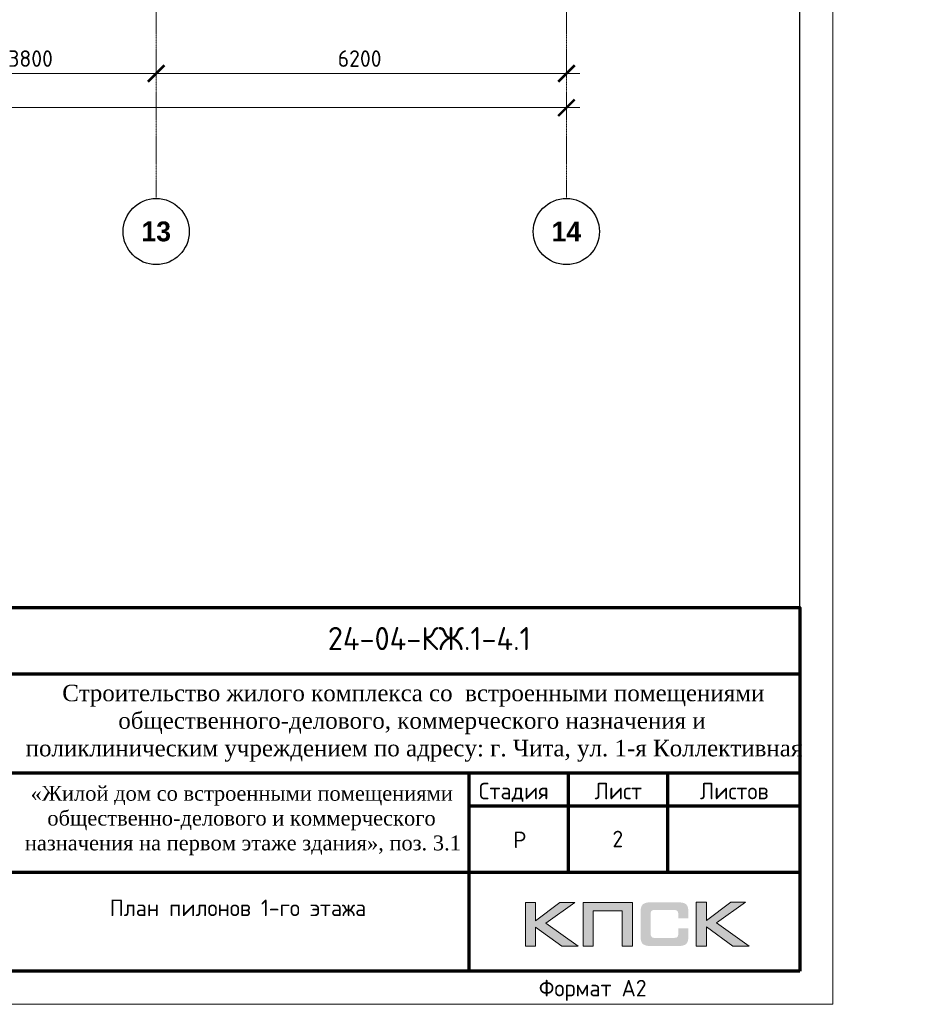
# Model space of a CAD drawing. Header units: millimetres. Extents: x 369815 to 1481759, y -423071 to -27917.
# Tile 126 of 256: x 481092 to 494478, y -140203 to -125312. Entities that reach past the tile are written whole.
import ezdxf
from ezdxf.enums import TextEntityAlignment as Align

# ---------------------------------------------------------------- set-up
doc = ezdxf.new("R2010")
doc.units = ezdxf.units.MM
doc.linetypes.add('______5', pattern=[1100, 800, -100, 100, -100])
doc.linetypes.add('осевая', pattern=[50.8, 31.75, -6.35, 6.35, -6.35])
for name, color, linetype, lineweight in [('Выноски', 20, 'Continuous', 20), ('Каркасы ригель', 3, 'Continuous', 0), ('Оси', 40, '______5', 18), ('размер', 1, 'Continuous', 25), ('РАЗМЕРЫ', 1, 'Continuous', 9), ('Рамка', 7, 'Continuous', 70), ('Текст', 7, 'Continuous', 25), ('ТОНКИЕ', 7, 'Continuous', 9)]:
    doc.layers.add(name, color=color, linetype=linetype, lineweight=lineweight)
doc.layers.add('Рамка печать', color=7, linetype='Continuous')
doc.layers.add('ТОЛСТЫЕ_ОСНОВНЫЕ', color=6, linetype='Continuous')
doc.styles.add('Century Gothic', font='GOTHIC.TTF')
doc.styles.add('GOST-2.304_Type-B', font='GOST_Common.ttf')
doc.styles.add('style1', font='GOST_Common.ttf', dxfattribs={"height": 500})
doc.styles.add('ГОСТ', font='GOST_Common.ttf')
doc.dimstyles.new('СПДС', dxfattribs={"dimscale": 100, "dimtxt": 2.5, "dimasz": 2.5, "dimexe": 1.25, "dimexo": 0, "dimtad": 1, "dimdec": 0, "dimtxsty": 'GOST-2.304_Type-B', "dimblk": 'ARCHTICK', "dimcen": 2.5, "dimdle": 2, "dimadec": 0, "dimazin": 2, "dimtfac": 0.75, "dimtdec": 0, "dimtmove": 1, "dimatfit": 3, "dimfxl": 1, "dimtolj": 1, "dimarcsym": 1})

# ---------------------------------------------------------------- blocks, each defined once
blk = doc.blocks.new('_ArchTick')
at = {"color": 0, "linetype": 'ByBlock', "const_width": 0.15}
blk.add_lwpolyline([(-0.5, -0.5), (0.5, 0.5)], dxfattribs=at)
blk = doc.blocks.new('*D2369')
at = {"color": 0, "lineweight": -2, "transparency": 16777216}
for p, q in [((983646, -19381), (983646, -19256)), ((1030446, -19495), (1030446, -19256)), ((983446, -19381), (1030646, -19381))]:
    blk.add_line(p, q, dxfattribs=at)
at = {"layer": 'DEFPOINTS', "color": 0, "transparency": 16777216}
for p in [(983646, -19381), (1030446, -19381), (1030446, -19495)]:
    blk.add_point(p, dxfattribs=at)
at = {"color": 0, "lineweight": -2, "transparency": 16777216, "xscale": 250, "yscale": 250, "zscale": 250, "rotation": 180}
blk.add_blockref('_ArchTick', (983646, -19381), dxfattribs=at)
at = {"color": 0, "lineweight": -2, "transparency": 16777216, "xscale": 250, "yscale": 250, "zscale": 250}
blk.add_blockref('_ArchTick', (1030446, -19381), dxfattribs=at)
at = {"color": 0, "transparency": 16777216, "insert": (1001863, -19270), "char_height": 250, "width": 104166.67, "attachment_point": 5, "style": 'GOST-2.304_Type-B'}
blk.add_mtext('\\A1;46800', dxfattribs=at)
blk = doc.blocks.new('NSY101')
at = {"color": 0, "linetype": 'ByBlock', "lineweight": -2}
blk.add_circle((0, 0), 50, dxfattribs=at)
blk = doc.blocks.new('СЛОЖНЫЙ_ОБЪЕКТ_40')
at = {"layer": 'Оси', "color": 16, "linetype": 'Continuous', "lineweight": 25, "transparency": 33554687, "xscale": 9.999999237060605, "yscale": 9.999999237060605, "zscale": 9.999999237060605}
blk.add_blockref('NSY101', (45313, -43009), dxfattribs=at)
at = {"layer": 'Оси', "color": 16, "linetype": 'Continuous', "lineweight": 25, "transparency": 33554687, "insert": (45313, -43009), "char_height": 300, "width": 620, "attachment_point": 5, "style": 'Century Gothic'}
blk.add_mtext('\\A1;{\\fCentury Gothic|i0|b1;\\H300.000000;\\W1.000000;\\C16;13}\\P', dxfattribs=at)
blk = doc.blocks.new('СЛОЖНЫЙ_ОБЪЕКТ_41')
at = {"layer": 'Оси', "color": 16, "linetype": 'Continuous', "lineweight": 25, "transparency": 33554687, "xscale": 9.999999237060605, "yscale": 9.999999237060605, "zscale": 9.999999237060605}
blk.add_blockref('NSY101', (51513, -43009), dxfattribs=at)
at = {"layer": 'Оси', "color": 16, "linetype": 'Continuous', "lineweight": 25, "transparency": 33554687, "insert": (51513, -43009), "char_height": 300, "width": 620, "attachment_point": 5, "style": 'Century Gothic'}
blk.add_mtext('\\A1;{\\fCentury Gothic|i0|b1;\\H300.000000;\\W1.000000;\\C16;14}\\P', dxfattribs=at)
blk = doc.blocks.new('*D2365')
at = {"color": 0, "lineweight": -2, "transparency": 16777216}
for p, q in [((1020446, -18864), (1020446, -18739)), ((1024246, -18864), (1024246, -18739)), ((1020246, -18864), (1024446, -18864))]:
    blk.add_line(p, q, dxfattribs=at)
at = {"layer": 'DEFPOINTS', "color": 0, "transparency": 16777216}
for p in [(1020446, -18864), (1024246, -18864), (1024246, -18864)]:
    blk.add_point(p, dxfattribs=at)
at = {"color": 0, "lineweight": -2, "transparency": 16777216, "xscale": 250, "yscale": 250, "zscale": 250, "rotation": 180}
blk.add_blockref('_ArchTick', (1020446, -18864), dxfattribs=at)
at = {"color": 0, "lineweight": -2, "transparency": 16777216, "xscale": 250, "yscale": 250, "zscale": 250}
blk.add_blockref('_ArchTick', (1024246, -18864), dxfattribs=at)
at = {"color": 0, "transparency": 16777216, "insert": (1022346, -18639), "char_height": 250, "width": 83333.33, "attachment_point": 5, "style": 'GOST-2.304_Type-B'}
blk.add_mtext('\\A1;3800', dxfattribs=at)
blk = doc.blocks.new('*D2366')
at = {"color": 0, "lineweight": -2, "transparency": 16777216}
for p, q in [((1024246, -18864), (1024246, -18739)), ((1030446, -18864), (1030446, -18739)), ((1024046, -18864), (1030646, -18864))]:
    blk.add_line(p, q, dxfattribs=at)
at = {"layer": 'DEFPOINTS', "color": 0, "transparency": 16777216}
for p in [(1024246, -18864), (1030446, -18864), (1030446, -18864)]:
    blk.add_point(p, dxfattribs=at)
at = {"color": 0, "lineweight": -2, "transparency": 16777216, "xscale": 250, "yscale": 250, "zscale": 250, "rotation": 180}
blk.add_blockref('_ArchTick', (1024246, -18864), dxfattribs=at)
at = {"color": 0, "lineweight": -2, "transparency": 16777216, "xscale": 250, "yscale": 250, "zscale": 250}
blk.add_blockref('_ArchTick', (1030446, -18864), dxfattribs=at)
at = {"color": 0, "transparency": 16777216, "insert": (1027320, -18639), "char_height": 250, "width": 83333.33, "attachment_point": 5, "style": 'GOST-2.304_Type-B'}
blk.add_mtext('\\A1;6200', dxfattribs=at)
blk = doc.blocks.new('ramka-bez-shtampa1')
at = {"layer": 'ТОЛСТЫЕ_ОСНОВНЫЕ', "color": 6}
blk.add_lwpolyline([(20, 5), (589, 5), (589, 415), (20, 415)], close=True, dxfattribs=at)
at = {"layer": 'ТОНКИЕ'}
blk.add_lwpolyline([(0, 0), (594, 0), (594, 420), (0, 420)], close=True, dxfattribs=at)
at = {"layer": 'Текст', "style": 'style1'}
blk.add_text('Формат А2', height=2.5, dxfattribs=at).set_placement((549.57, 1.2))
blk = doc.blocks.new('штамп кж1.1')
at = {"layer": 'Рамка печать', "lineweight": 20}
h = blk.add_hatch(color=0, dxfattribs=at)
h.paths.add_polyline_path([(419458, -85094), (419234, -85094), (418867, -85370), (418867, -85094), (418712, -85094), (418712, -85757), (418867, -85757), (418867, -85466), (419264, -85757), (419512, -85757), (419019, -85406)])
h.paths.add_polyline_path([(419737, -85219), (420175, -85219), (420175, -85757), (420329, -85757), (420329, -85094), (420165, -85094), (419583, -85094), (419583, -85251), (419583, -85757), (419737, -85757)])
h.paths.add_polyline_path([(421451, -85091), (421295, -85091), (421295, -85754), (421451, -85754), (421451, -85462), (421847, -85754), (422095, -85754), (421602, -85403), (422041, -85091), (421818, -85091), (421451, -85367)])
blk.add_hatch(color=204, dxfattribs=at).paths.add_polyline_path([(421166, -85165), (421164, -85157), (421161, -85151), (421158, -85145), (421154, -85139), (421151, -85134), (421147, -85129), (421143, -85124), (421139, -85120), (421133, -85117), (421128, -85113), (421122, -85109), (421115, -85107), (421108, -85104), (421100, -85101), (421093, -85099), (421075, -85096), (421056, -85093), (421035, -85092), (421012, -85091), (420617, -85091), (420594, -85092), (420573, -85093), (420553, -85096), (420536, -85099), (420528, -85102), (420521, -85104), (420514, -85107), (420508, -85110), (420502, -85113), (420496, -85117), (420491, -85120), (420486, -85124), (420482, -85129), (420478, -85134), (420474, -85139), (420471, -85145), (420468, -85151), (420466, -85158), (420463, -85165), (420461, -85172), (420457, -85188), (420455, -85206), (420453, -85226), (420453, -85248), (420453, -85596), (420453, -85618), (420455, -85638), (420457, -85656), (420461, -85673), (420463, -85680), (420466, -85687), (420468, -85694), (420471, -85700), (420474, -85705), (420478, -85711), (420482, -85716), (420486, -85720), (420491, -85725), (420496, -85728), (420502, -85731), (420508, -85735), (420514, -85738), (420521, -85740), (420528, -85743), (420536, -85745), (420553, -85749), (420573, -85751), (420594, -85753), (420617, -85754), (421012, -85754), (421035, -85753), (421056, -85752), (421075, -85749), (421092, -85746), (421100, -85743), (421108, -85741), (421115, -85738), (421122, -85735), (421128, -85732), (421133, -85728), (421139, -85725), (421143, -85720), (421147, -85716), (421151, -85711), (421154, -85706), (421158, -85700), (421161, -85694), (421164, -85688), (421166, -85680), (421169, -85673), (421172, -85656), (421175, -85639), (421176, -85618), (421177, -85596), (421177, -85487), (421022, -85487), (421022, -85576), (421022, -85582), (421021, -85588), (421020, -85594), (421019, -85599), (421017, -85604), (421015, -85608), (421012, -85612), (421008, -85616), (421005, -85619), (421001, -85622), (420996, -85624), (420991, -85626), (420987, -85627), (420981, -85628), (420974, -85628), (420968, -85629), (420649, -85629), (420644, -85628), (420639, -85628), (420635, -85626), (420631, -85624), (420627, -85621), (420624, -85618), (420620, -85615), (420617, -85611), (420615, -85607), (420613, -85603), (420611, -85598), (420609, -85593), (420607, -85584), (420607, -85574), (420607, -85256), (420607, -85250), (420607, -85245), (420609, -85240), (420610, -85235), (420611, -85231), (420613, -85228), (420616, -85225), (420619, -85221), (420622, -85218), (420626, -85216), (420630, -85214), (420634, -85212), (420639, -85211), (420643, -85210), (420649, -85210), (420654, -85210), (420968, -85210), (420974, -85210), (420981, -85210), (420986, -85212), (420991, -85213), (420996, -85215), (421000, -85217), (421004, -85220), (421008, -85223), (421011, -85227), (421014, -85231), (421017, -85235), (421019, -85240), (421020, -85245), (421021, -85250), (421022, -85257), (421022, -85263), (421022, -85336), (421177, -85336), (421177, -85248), (421176, -85226), (421175, -85206), (421172, -85188), (421168, -85172)])
at = {"layer": 'Рамка', "color": 7}
for p, q in [((410858, -81634), (422858, -81634)), ((404358, -83134), (422858, -83134)), ((419358, -83134), (419358, -84634)), ((420858, -83134), (420858, -84634)), ((417858, -83634), (422858, -83634)), ((417858, -83634), (422858, -83634)), ((410858, -84634), (422858, -84634))]:
    blk.add_line(p, q, dxfattribs=at)
at = {"layer": 'Рамка'}
blk.add_line((417858, -83134), (417858, -86134), dxfattribs=at)
blk.add_lwpolyline([(422858, -86134), (404358, -86134), (404358, -80634), (422858, -80634)], close=True, dxfattribs=at)
at = {"layer": 'Рамка печать', "color": 0, "lineweight": 20}
for points in [[(418712, -85757), (418712, -85094), (418867, -85094), (418867, -85370), (419234, -85094), (419458, -85094), (419019, -85406), (419512, -85757), (419264, -85757), (418867, -85466), (418867, -85757), (418712, -85757)], [(419737, -85757), (419737, -85219), (420175, -85219), (420175, -85757), (420329, -85757), (420329, -85094), (420165, -85094), (419583, -85094), (419583, -85251), (419583, -85757), (419737, -85757)], [(421295, -85754), (421295, -85091), (421451, -85091), (421451, -85367), (421818, -85091), (422041, -85091), (421602, -85403), (422095, -85754), (421847, -85754), (421451, -85462), (421451, -85754), (421295, -85754)]]:
    blk.add_lwpolyline(points, close=True, dxfattribs=at)
at = {"layer": 'Текст', "color": 7, "style": 'ГОСТ'}
blk.add_text('24-04-КЖ.1-4.1', height=350, dxfattribs=at).set_placement((417259, -81103), align=Align.MIDDLE_CENTER)
for s, p in [('Стадия', (418009, -83534)), ('Лист', (419758, -83534)), ('Листов', (421350, -83534)), ('Р', (418530, -84272))]:
    blk.add_text(s, height=250, dxfattribs=at).set_placement(p)
at = {"layer": 'Текст', "color": 7, "attachment_point": 1, "style": 'ГОСТ'}
for s, width, heights, insert, char_height in [('\\pi594.35517;{\\fTimes New Roman|b0|i0|c204|p18;\\C256;Строительство жилого комплекса со  встроенными помещениями \\P\\pi1441.86779;общественного-делового, коммерческого назначения и \\P\\pi41.3631;поликлиническим учреждением по адресу: г. Чита, ул. 1-я Коллективная}', 11543.07, [0], (411117, -81801), 250), ('\\pi389.01406;{\\fTimes New Roman|b0|i0|c204|p18;\\C256;«Жилой дом со встроенными помещениями \\P\\pi641.91601;общественно-делового и коммерческого \\P\\pi302.06381;назначения на первом этаже здания», поз. 3.1\\P}', 7000, [1500], (410844, -83331), 225)]:
    blk.add_mtext_dynamic_manual_height_columns(s, width=width, gutter_width=12.5, heights=heights, dxfattribs=dict(at, insert=insert, char_height=char_height))
blk = doc.blocks.new('*T590')
at = {"layer": 'Каркасы ригель', "color": 0, "linetype": 'ByBlock', "lineweight": -2, "transparency": 16777216}
for p, q in [((0, 0), (1500, 0)), ((0, -1000), (1500, -1000))]:
    blk.add_line(p, q, dxfattribs=at)
at = {"layer": 'Каркасы ригель', "color": 0, "linetype": 'ByBlock', "lineweight": 50, "transparency": 16777216}
for p, q in [((0, 0), (0, -1000)), ((1500, 0), (1500, -1000))]:
    blk.add_line(p, q, dxfattribs=at)
at = {"layer": 'Каркасы ригель', "color": 0, "linetype": 'Continuous', "lineweight": 0, "transparency": 16777216, "insert": (750, -500), "char_height": 250, "width": 1000, "attachment_point": 5, "style": 'ГОСТ'}
blk.add_mtext('2', dxfattribs=at)
blk = doc.blocks.new('оси2')
at = {"layer": 'Оси', "color": 16, "linetype": 'осевая', "lineweight": 0, "ltscale": 0.5, "transparency": 33554687}
for p, q in [((1024245.5, 5465.4), (1024245.5, -20739.3)), ((1030445.5, 5465.4), (1030445.5, -20739.3))]:
    blk.add_line(p, q, dxfattribs=at)
at = {"layer": 'Оси', "color": 16, "linetype": 'Continuous', "lineweight": 25, "transparency": 33554687}
for name in ['СЛОЖНЫЙ_ОБЪЕКТ_40', 'СЛОЖНЫЙ_ОБЪЕКТ_41']:
    blk.add_blockref(name, (978932, 21754.4), dxfattribs=at)
for base, p1, p2, picture, middle in [((1024245.5, -18864.1), (1020445.5, -18864.1), (1024245.5, -18864.1), '*D2365', (1022345.5, -18864.1)), ((1030445.5, -18864.1), (1024245.5, -18864.1), (1030445.5, -18864.1), '*D2366', (1027320.4, -18864.1)), ((1030445.5, -19380.9), (983645.5, -19380.9), (1030445.5, -19495.3), '*D2369', (1001863, -19495.3))]:
    dim = blk.add_linear_dim(base=base, p1=p1, p2=p2, dimstyle='СПДС', override={"dimgap": 1})
    dim.commit()
    dim.dimension.update_dxf_attribs({"geometry": picture, "text_midpoint": middle, "dimtype": 160})

msp = doc.modelspace()

# ---------------------------------------------------------------- block references
at = {"xscale": 100, "yscale": 100, "zscale": 100}
msp.add_blockref('ramka-bez-shtampa1', (433982.1, -140202.7, 3100), dxfattribs=at)
msp.add_blockref('*T590', (489382.1, -137202.7, 3100))
at = {"layer": 'размер'}
for p in [(7957.1, -53364.6), (70023.8, -53568.5, 3100)]:
    msp.add_blockref('штамп кж1.1', p, dxfattribs=at)
at = {"layer": 'РАЗМЕРЫ'}
msp.add_blockref('оси2', (-541089.5, -107261.8), dxfattribs=at)

# ---------------------------------------------------------------- texts
at = {"layer": 'Выноски'}
note = msp.add_mtext_static_columns([''] * 2, width=18679.731, gutter_width=20.2, height=0, dxfattribs=dict(at, insert=(393294.8, -99507.3), char_height=250, attachment_point=1, style='ГОСТ'))
for column, words in zip([note] + note.columns.linked_columns, ['\\pi1500;{\\H2x;Общие указания:}\\P1.^IРабочая документация разработана в соответствии с заданием на проектирование, требованиями {\\H3x; }действующих технических регламентов, стандартов, сводов правил и других документов, содержащих установленные {\\H1.16667x; }требования.{\\H1.77778x; }\\P2.^IРабочая документация выполнена в соответствии со следующими нормативными и техническими {\\H1.57407x; }документами:{\\H1.64198x; }\\P-^IСП 20.13330.2016 "Нагрузки и воздействия";{\\H1.61934x; }\\P-^IСП 63.13330.2018 "Бетонные и железобетонные конструкции. Основные положения";{\\H1.62689x; }\\P-^IСП 70.13330.2012 "Несущие и ограждающие конструкции".{\\H1.62437x; }\\P4.^IЗа относительную отметку 0,000 принята отметка чистого пола первого этажа, соответствующая {\\H1.62521x; }абсолютной отметке 648,00 в Балтийской системе высот.{\\H1.62493x; }\\P{\\fISOCPEUR|b0|i0|c204|p34;5.^IПеречень видов работ, для которых необходимо составлять акты освидетельствования скрытых \\H1.62502x; \\H0.61538x;работ:\\H1.62499x; \\H0.61539x;\\P-^Iсоответствие арматуры (длина, диаметры, распределение по площади элементов, количество и т.д.), \\H1.725x; \\H0.57971x;закладных деталей рабочим чертежам;\\H1.67917x; \\H0.59553x;\\P-^Iустройство и армирование монолитных стен;\\H1.60694x; \\H0.6223x;\\P-^Iосвидетельствование опалубки перед бетонированием;\\H1.63102x; \\H0.61311x;\\P-^Iотбор контрольных проб бетона;\\H1.62299x; \\H0.61615x;\\P-^Iсоответствие законченных железобетонных конструкций проекту с отображением качества работ;\\H1.62567x; \\H0.61513x;\\P-^Iустройство монолитных конструкций, выполняемых в зимнее время;\\H1.62478x; \\H0.61547x;\\P\\fISOCPEUR|b0|i0|c0|p34;6.^I\\fISOCPEUR|b0|i0|c204|p34;Запрещается выполнение последующих работ при отсутствии актов освидетельствования \\H1.62507x; \\H0.61536x;предшествующих скрытых работ во всех случаях.\\H1.62498x; \\H0.61539x;\\P\\fISOCPEUR|b0|i0|c0|p34;7.^I\\fISOCPEUR|b0|i0|c204|p34;Арматура класса А240 и А500С по ГОСТ 34028-2016, материал монолитных конструкций - бетон \\H1.62501x; \\H0.61538x;тяжелый класса В25 по ГОСТ 26633-2015.\\H1.625x; \\H0.61539x;\\P\\fISOCPEUR|b0|i0|c0|p34;8.^I\\fISOCPEUR|b0|i0|c204|p34;Работы по бетонированию монолитных конструкций вести в соответствии со СП 70.13330.2012 \\H1.625x; \\H0.61538x;"Несущие и ограждающие конструкции".\\H1.625x; \\H0.61538x;\\P\\fISOCPEUR|b0|i0|c0|p34;9.^I\\fISOCPEUR|b0|i0|c204|p34;Все строительно-монтажные работы необходимо выполнять в соответствии со СНиП 12-03-2001 \\H1.625x; \\H0.61538x;"Безопасность труда в строительстве. Часть 1. Общие требования.", Безопасность труда в строительстве. Часть \\H1.625x; \\H0.61538x;2. Строительное производство". Строительство здания должно производиться в соответствии с проектом \\H1.625x; \\H0.61538x;производства работ (ППР).\\H1.725x; \\H0.57971x;\\P\\fISOCPEUR|b0|i0|c0|p34;10.^I\\fISOCPEUR|b0|i0|c204|p34;При отсутствии ППР производство строительно-монтажных работ запрещается.\\H1.67917x; \\H0.59553x;\\P\\fISOCPEUR|b0|i0|c0|p34;11.^I\\fISOCPEUR|b0|i0|c204|p34;Бетон следует укладывать в бетонные конструкции горизонтальными слоями одинаковой толщины без \\H1.60694x; \\H0.6223x;разрывов, с последовательным направлением укладки в одну сторону во всех слоях.\\H1.63102x; \\H0.61311x;\\P\\fISOCPEUR|b0|i0|c0|p34;12.^I\\fISOCPEUR|b0|i0|c204|p34;В начальный период твердения бетон необходимо защищать от попадания атмосферных осадков или \\H1.62299x; \\H0.61615x;потерь влаги.\\H1.62567x; \\H0.61513x;\\P\\fISOCPEUR|b0|i0|c0|p34;13.^I\\fISOCPEUR|b0|i0|c204|p34;Уход за свежеуложенным бетоном начинать сразу после укладки бетонной смеси и осуществлять до \\H1.62478x; \\H0.61547x;достижения прочности бетона не менее 70% от проектной.\\H1.62507x; \\H0.61536x;\\P\\fISOCPEUR|b0|i0|c0|p34;14.^I\\fISOCPEUR|b0|i0|c204|p34;Проект рассчитан на производство работ в период положительных температур. В случае выполнения \\H1.62498x; \\H0.61539x;работ при отрицательных температурах необходимо выполнять требования СНиП часть 3 по производству работ \\H1.62501x; \\H0.61538x;и ППР.\\H1.625x; \\H0.61539x;\\P\\fISOCPEUR|b0|i0|c0|p34;15.^I\\fISOCPEUR|b0|i0|c204|p34;При минимальной температуре воздуха до минус 15°С допускается:\\H1.625x; \\H0.61538x;\\P-^Iвыдерживание бетона в конструкции методом термоса, при предварительном разогреве бетонной \\H1.625x; \\H0.61538x;смеси, \\H1.625x; \\H0.61538x;\\P-^Iфорсированный электроразогрев бетона в конструкции с повторным уплотнением.\\H1.625x; \\H0.61538x;\\PПри минимальной температуре воздуха до минус 25°С допускается:\\H1.625x; \\H0.61538x;\\P-^Iобогрев бетона в греющей опалубке с помощью низкотемпературных электронагревателей,\\H1.625x; \\H0.61538x;\\P-^Iэлектродный сквозной прогреб бетона,\\H1.625x; \\H0.61538x;\\P-^Iэлектрообогрев с помощью греющего провода.\\H1.625x; \\H0.61538x;\\P}16.^IЗаполнителем для бетона служит щебень твердых пород, наибольшая фракция щебня не должна превышать {\\H1.625x; }40мм.{\\H1.625x; }\\P17.^IВ процессе бетонирования обеспечить соблюдение защитных слоев и мест положения рабочей арматуры {\\H1.625x; }согласно проекту. Величина защитного слоя продольной рабочей арматуры у боковых граней стен монолитных {\\H1.625x; }участков должны быть не менее 20мм и не менее диаметра продольной рабочей арматуры конструкции, величина {\\H1.625x; }защитного слоя поперечной арматуры - не менее 10мм. {\\H1.625x; }\\P\\pi0;             18.Крестовые соединения стержней продольной и поперечной арматуры, соединение стержней продольной {\\H1.625x; }арматуры по длине выполнить вязкой отожженой проволокой диаметром 2,0-3,0мм.{\\H1.625x; }\\P\\pi1500;{\\H1.625x; }', '']):
    column.text = words
at = {"layer": 'Выноски', "color": 240, "true_color": 0xed1f24, "insert": (412493.7, -132583.8), "char_height": 250, "width": 18219.66, "attachment_point": 1, "style": 'ГОСТ'}
msp.add_mtext('\\pi-500,l500;В выделенной области представлена замененная ( актуальная) версия. Содержание изменения см. в листе разрешения на внесение изменений{\\H1.025x; }', dxfattribs=at)
at = {"layer": 'Текст', "color": 7, "char_height": 250, "attachment_point": 1, "style": 'ГОСТ'}
for s, insert in [('\\pi3500;\\P\\pi2532.19697;Общие даные{\\H1.83333x; }', (418815.4, -137998.9)), ('\\pi3500;\\P\\pi1571.59091;План пилонов 1-го этажа{\\H1.83333x; }', (480882.1, -138202.7, 3100))]:
    msp.add_mtext_dynamic_manual_height_columns(s, width=7000, gutter_width=12.5, heights=[1500], dxfattribs=dict(at, insert=insert))

doc.saveas('drawing.dxf')
